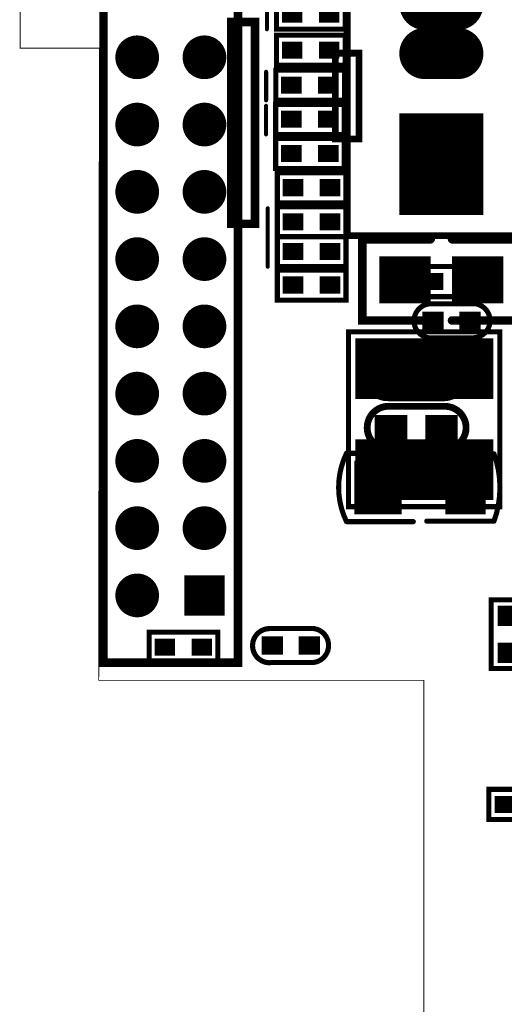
# Model space of a CAD drawing. Extents: x 68 to 180, y 55 to 144.
# Tile 7 of 27: x 68 to 83, y 89 to 118. Entities that reach past the tile are written whole.
import ezdxf

# ---------------------------------------------------------------- set-up
doc = ezdxf.new("R2010")
doc.units = 0
doc.header["$MEASUREMENT"] = 0
doc.layers.get('0').update_dxf_attribs({"linetype": 'CONTINUOUS'})
for name, color, linetype in [('BOARD_OUTLINE_00', 2, 'CONTINUOUS'), ('DRIL_PLTE_THRU_01', 16, 'CONTINUOUS'), ('DRIL_PLTE_THRU_02', 4, 'CONTINUOUS'), ('DRIL_PLTE_THRU_03', 96, 'CONTINUOUS'), ('DRIL_PLTE_THRU_04', 136, 'CONTINUOUS'), ('DRIL_PLTE_THRU_05', 34, 'CONTINUOUS'), ('DRIL_PLTE_THRU_06', 176, 'CONTINUOUS'), ('DRIL_SYMBOL', 2, 'CONTINUOUS'), ('PADS_BOT', 5, 'CONTINUOUS'), ('PADS_INNER', 1, 'CONTINUOUS'), ('PADS_TOP', 1, 'CONTINUOUS'), ('PART_BOT_2DLINE_00', 253, 'CONTINUOUS'), ('PART_TOP_2DLINE_00', 67, 'CONTINUOUS'), ('PART_TOP_2DLINE_01', 67, 'CONTINUOUS')]:
    doc.layers.add(name, color=color, linetype=linetype)

# ---------------------------------------------------------------- blocks, each defined once
blk = doc.blocks.new('SMOOTH_0$0254')
at = {"const_width": 0.0127}
blk.add_lwpolyline([(-0.00635, 0, 1), (0.00635, 0, 1)], format="xyb", close=True, dxfattribs=at)
blk = doc.blocks.new('BOARD_5728')
at = {"layer": 'BOARD_OUTLINE_00', "const_width": 0.0254}
blk.add_lwpolyline([(0, -12.664, -0.306685), (1, -11.664), (110.44, -11.664, -0.233627), (111.44, -12.664), (111.44, -92.464, -0.199366), (110.44, -93.464), (1, -93.464, -0.298113), (0, -92.464), (0, -85.073), (12, -85.073), (12, -50.989), (2.337, -50.989), (2.356, -32.194), (0, -32.194)], format="xyb", close=True, dxfattribs=at)
at = {"layer": 'BOARD_OUTLINE_00'}
for p in [(0, -32.194), (2.356, -32.194), (2.337, -50.989), (12, -50.989)]:
    blk.add_blockref('SMOOTH_0$0254', p, dxfattribs=at)
blk = doc.blocks.new('SMOOTH_0$2032')
at = {"const_width": 0.1016}
blk.add_lwpolyline([(-0.0508, 0, 1), (0.0508, 0, 1)], format="xyb", close=True, dxfattribs=at)
blk = doc.blocks.new('PART_BODY_BOT_5734')
at = {"layer": 'PART_BOT_2DLINE_00', "const_width": 0.2032}
blk.add_lwpolyline([(-0.025146, 0.635), (1.575054, 0.635, -1.036434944), (1.575054, -0.635), (-0.025146, -0.635, -1.07236871)], format="xyb", close=True, dxfattribs=at)
at = {"layer": 'PART_BOT_2DLINE_00'}
for p in [(-0.025146, 0.635), (1.575054, 0.635), (-0.025146, -0.635), (1.575054, -0.635)]:
    blk.add_blockref('SMOOTH_0$2032', p, dxfattribs=at)
blk = doc.blocks.new('DRIL_HOLE_0')
blk.add_lwpolyline([(0, 0, 1), (0, 0, 1)], format="xyb", close=True)
blk = doc.blocks.new('PAD_0')
blk.add_lwpolyline([(0, 0, 1), (0, 0, 1)], format="xyb", close=True)
blk = doc.blocks.new('PAD_7')
at = {"const_width": 0.762}
blk.add_lwpolyline([(-0.4826, 0), (0.4826, 0)], dxfattribs=at)
blk = doc.blocks.new('STK_BOT_19')
at = {"layer": 'DRIL_PLTE_THRU_01'}
blk.add_blockref('DRIL_HOLE_0', (0, 0), dxfattribs=at)
at = {"layer": 'DRIL_PLTE_THRU_02'}
blk.add_blockref('DRIL_HOLE_0', (0, 0), dxfattribs=at)
at = {"layer": 'DRIL_PLTE_THRU_03'}
blk.add_blockref('DRIL_HOLE_0', (0, 0), dxfattribs=at)
at = {"layer": 'DRIL_PLTE_THRU_04'}
blk.add_blockref('DRIL_HOLE_0', (0, 0), dxfattribs=at)
at = {"layer": 'DRIL_PLTE_THRU_05'}
blk.add_blockref('DRIL_HOLE_0', (0, 0), dxfattribs=at)
at = {"layer": 'DRIL_PLTE_THRU_06'}
blk.add_blockref('DRIL_HOLE_0', (0, 0), dxfattribs=at)
at = {"layer": 'PADS_BOT'}
blk.add_blockref('PAD_7', (0, 0), dxfattribs=at)
at = {"layer": 'PADS_INNER'}
blk.add_blockref('PAD_0', (0, 0), dxfattribs=at)
at = {"layer": 'PADS_TOP'}
blk.add_blockref('PAD_0', (0, 0), dxfattribs=at)
blk = doc.blocks.new('SYM_BOT_17')
for name, p in [('PART_BODY_BOT_5734', (0, 0)), ('STK_BOT_19', (0, 0)), ('STK_BOT_19', (1.500124, 0))]:
    blk.add_blockref(name, p)
blk = doc.blocks.new('PART_BOT_27')
blk.add_blockref('SYM_BOT_17', (0, 0))
blk = doc.blocks.new('PART_BOT_35')
blk.add_blockref('SYM_BOT_17', (0, 0))
blk = doc.blocks.new('SMOOTH_0$1524')
at = {"const_width": 0.0762}
blk.add_lwpolyline([(-0.0381, 0, 1), (0.0381, 0, 1)], format="xyb", close=True, dxfattribs=at)
blk = doc.blocks.new('PART_BODY_TOP_5741')
at = {"layer": 'PART_TOP_2DLINE_01', "const_width": 0.152}
blk.add_lwpolyline([(-1.1, 2.25), (4.1, 2.25), (4.1, -2.25), (-1.1, -2.25)], close=True, dxfattribs=at)
at = {"layer": 'PART_TOP_2DLINE_01'}
for p in [(-1.1, 2.25), (4.1, 2.25), (-1.1, -2.25), (4.1, -2.25)]:
    blk.add_blockref('SMOOTH_0$1524', p, dxfattribs=at)
blk = doc.blocks.new('PAD_10')
at = {"const_width": 1.8}
blk.add_lwpolyline([(-2.05, 0), (2.05, 0)], dxfattribs=at)
blk = doc.blocks.new('STK_TOP_26')
at = {"layer": 'DRIL_PLTE_THRU_01'}
blk.add_blockref('DRIL_HOLE_0', (0, 0), dxfattribs=at)
at = {"layer": 'DRIL_PLTE_THRU_02'}
blk.add_blockref('DRIL_HOLE_0', (0, 0), dxfattribs=at)
at = {"layer": 'DRIL_PLTE_THRU_03'}
blk.add_blockref('DRIL_HOLE_0', (0, 0), dxfattribs=at)
at = {"layer": 'DRIL_PLTE_THRU_04'}
blk.add_blockref('DRIL_HOLE_0', (0, 0), dxfattribs=at)
at = {"layer": 'DRIL_PLTE_THRU_05'}
blk.add_blockref('DRIL_HOLE_0', (0, 0), dxfattribs=at)
at = {"layer": 'DRIL_PLTE_THRU_06'}
blk.add_blockref('DRIL_HOLE_0', (0, 0), dxfattribs=at)
at = {"layer": 'PADS_BOT'}
blk.add_blockref('PAD_0', (0, 0), dxfattribs=at)
at = {"layer": 'PADS_INNER'}
blk.add_blockref('PAD_0', (0, 0), dxfattribs=at)
at = {"layer": 'PADS_TOP', "rotation": 90}
blk.add_blockref('PAD_10', (0, 0), dxfattribs=at)
blk = doc.blocks.new('SYM_TOP_24')
for name, p in [('STK_TOP_26', (0, 0)), ('STK_TOP_26', (3, 0)), ('PART_BODY_TOP_5741', (0, 0))]:
    blk.add_blockref(name, p)
blk = doc.blocks.new('PART_TOP_59')
blk.add_blockref('SYM_TOP_24', (0, 0))
blk = doc.blocks.new('SMOOTH_0$254')
at = {"const_width": 0.127}
blk.add_lwpolyline([(-0.0635, 0, 1), (0.0635, 0, 1)], format="xyb", close=True, dxfattribs=at)
blk = doc.blocks.new('PART_BODY_TOP_5743')
at = {"layer": 'PART_TOP_2DLINE_00', "const_width": 0.254}
for points in [[(-1, 2), (3, 2), (3, -30), (-1, -30)], [(-1.5, -11.05), (-0.8, -11.05), (-0.8, -17.05), (-1.5, -17.05)]]:
    blk.add_lwpolyline(points, close=True, dxfattribs=at)
at = {"layer": 'PART_TOP_2DLINE_00'}
for p in [(-1, 2), (3, 2), (-1.5, -11.05), (-0.8, -11.05), (-1.5, -17.05), (-0.8, -17.05)]:
    blk.add_blockref('SMOOTH_0$254', p, dxfattribs=at)
blk = doc.blocks.new('DRIL_SYMBOL_0$8')
at = {"layer": 'DRIL_SYMBOL', "const_width": 0.0508}
for points in [[(-0.254, 0), (0.254, 0)], [(0, -0.254), (0, 0.254)]]:
    blk.add_lwpolyline(points, dxfattribs=at)
blk = doc.blocks.new('DRIL_HOLE_0$8')
at = {"const_width": 0.4}
blk.add_lwpolyline([(-0.2, 0, 1), (0.2, 0, 1)], format="xyb", close=True, dxfattribs=at)
blk.add_blockref('DRIL_SYMBOL_0$8', (0, 0))
blk = doc.blocks.new('PAD_11')
at = {"const_width": 0.6}
blk.add_lwpolyline([(0, -0.3, 1), (0, 0.3, 1)], format="xyb", close=True, dxfattribs=at)
blk = doc.blocks.new('PAD_12')
at = {"const_width": 1.2}
blk.add_lwpolyline([(-0.6, 0), (0.6, 0)], dxfattribs=at)
blk = doc.blocks.new('STK_TOP_28')
at = {"layer": 'DRIL_PLTE_THRU_01'}
blk.add_blockref('DRIL_HOLE_0$8', (0, 0), dxfattribs=at)
at = {"layer": 'DRIL_PLTE_THRU_02'}
blk.add_blockref('DRIL_HOLE_0$8', (0, 0), dxfattribs=at)
at = {"layer": 'DRIL_PLTE_THRU_03'}
blk.add_blockref('DRIL_HOLE_0$8', (0, 0), dxfattribs=at)
at = {"layer": 'DRIL_PLTE_THRU_04'}
blk.add_blockref('DRIL_HOLE_0$8', (0, 0), dxfattribs=at)
at = {"layer": 'DRIL_PLTE_THRU_05'}
blk.add_blockref('DRIL_HOLE_0$8', (0, 0), dxfattribs=at)
at = {"layer": 'DRIL_PLTE_THRU_06'}
blk.add_blockref('DRIL_HOLE_0$8', (0, 0), dxfattribs=at)
at = {"layer": 'PADS_BOT'}
blk.add_blockref('PAD_12', (0, 0), dxfattribs=at)
at = {"layer": 'PADS_INNER'}
blk.add_blockref('PAD_11', (0, 0), dxfattribs=at)
at = {"layer": 'PADS_TOP'}
blk.add_blockref('PAD_12', (0, 0), dxfattribs=at)
blk = doc.blocks.new('PAD_13')
at = {"const_width": 0.65}
blk.add_lwpolyline([(0, -0.325, 1), (0, 0.325, 1)], format="xyb", close=True, dxfattribs=at)
blk = doc.blocks.new('STK_TOP_27')
at = {"layer": 'DRIL_PLTE_THRU_01'}
blk.add_blockref('DRIL_HOLE_0$8', (0, 0), dxfattribs=at)
at = {"layer": 'DRIL_PLTE_THRU_02'}
blk.add_blockref('DRIL_HOLE_0$8', (0, 0), dxfattribs=at)
at = {"layer": 'DRIL_PLTE_THRU_03'}
blk.add_blockref('DRIL_HOLE_0$8', (0, 0), dxfattribs=at)
at = {"layer": 'DRIL_PLTE_THRU_04'}
blk.add_blockref('DRIL_HOLE_0$8', (0, 0), dxfattribs=at)
at = {"layer": 'DRIL_PLTE_THRU_05'}
blk.add_blockref('DRIL_HOLE_0$8', (0, 0), dxfattribs=at)
at = {"layer": 'DRIL_PLTE_THRU_06'}
blk.add_blockref('DRIL_HOLE_0$8', (0, 0), dxfattribs=at)
at = {"layer": 'PADS_BOT'}
blk.add_blockref('PAD_13', (0, 0), dxfattribs=at)
at = {"layer": 'PADS_INNER'}
blk.add_blockref('PAD_11', (0, 0), dxfattribs=at)
at = {"layer": 'PADS_TOP'}
blk.add_blockref('PAD_13', (0, 0), dxfattribs=at)
blk = doc.blocks.new('SYM_TOP_26')
for name, p in [('PART_BODY_TOP_5743', (0, 0)), ('STK_TOP_28', (0, 0)), ('STK_TOP_27', (2, 0)), ('STK_TOP_27', (0, -2)), ('STK_TOP_27', (2, -2)), ('STK_TOP_27', (0, -4)), ('STK_TOP_27', (2, -4)), ('STK_TOP_27', (0, -6)), ('STK_TOP_27', (2, -6)), ('STK_TOP_27', (0, -8)), ('STK_TOP_27', (2, -8)), ('STK_TOP_27', (0, -10)), ('STK_TOP_27', (2, -10)), ('STK_TOP_27', (0, -12)), ('STK_TOP_27', (2, -12)), ('STK_TOP_27', (0, -14)), ('STK_TOP_27', (2, -14)), ('STK_TOP_27', (0, -16)), ('STK_TOP_27', (2, -16))]:
    blk.add_blockref(name, p)
blk = doc.blocks.new('PART_TOP_63')
blk.add_blockref('SYM_TOP_26', (0, 0))
blk = doc.blocks.new('PART_BODY_TOP_5731')
at = {"layer": 'PART_TOP_2DLINE_00', "const_width": 0.152}
blk.add_lwpolyline([(-1.028, -0.449), (-1.028, 0.446), (1.015, 0.446), (1.015, -0.449)], close=True, dxfattribs=at)
at = {"layer": 'PART_TOP_2DLINE_00'}
for p in [(-1.028, 0.446), (1.015, 0.446), (-1.028, -0.449), (1.015, -0.449)]:
    blk.add_blockref('SMOOTH_0$1524', p, dxfattribs=at)
blk = doc.blocks.new('PAD_1')
at = {"const_width": 0.508}
blk.add_lwpolyline([(-0.305, 0), (0.305, 0)], dxfattribs=at)
blk = doc.blocks.new('STK_TOP_14')
at = {"layer": 'DRIL_PLTE_THRU_01'}
blk.add_blockref('DRIL_HOLE_0', (0, 0), dxfattribs=at)
at = {"layer": 'DRIL_PLTE_THRU_02'}
blk.add_blockref('DRIL_HOLE_0', (0, 0), dxfattribs=at)
at = {"layer": 'DRIL_PLTE_THRU_03'}
blk.add_blockref('DRIL_HOLE_0', (0, 0), dxfattribs=at)
at = {"layer": 'DRIL_PLTE_THRU_04'}
blk.add_blockref('DRIL_HOLE_0', (0, 0), dxfattribs=at)
at = {"layer": 'DRIL_PLTE_THRU_05'}
blk.add_blockref('DRIL_HOLE_0', (0, 0), dxfattribs=at)
at = {"layer": 'DRIL_PLTE_THRU_06'}
blk.add_blockref('DRIL_HOLE_0', (0, 0), dxfattribs=at)
at = {"layer": 'PADS_BOT'}
blk.add_blockref('PAD_0', (0, 0), dxfattribs=at)
at = {"layer": 'PADS_INNER'}
blk.add_blockref('PAD_0', (0, 0), dxfattribs=at)
at = {"layer": 'PADS_TOP'}
blk.add_blockref('PAD_1', (0, 0), dxfattribs=at)
blk = doc.blocks.new('SYM_TOP_14')
for name, p in [('PART_BODY_TOP_5731', (0, 0)), ('STK_TOP_14', (-0.55, 0)), ('STK_TOP_14', (0.55, 0))]:
    blk.add_blockref(name, p)
blk = doc.blocks.new('PART_TOP_190')
blk.add_blockref('SYM_TOP_14', (0, 0))
blk = doc.blocks.new('PART_BODY_BOT_5731')
at = {"layer": 'PART_BOT_2DLINE_00', "const_width": 0.152}
blk.add_lwpolyline([(-1.028, -0.449), (-1.028, 0.446), (1.015, 0.446), (1.015, -0.449)], close=True, dxfattribs=at)
at = {"layer": 'PART_BOT_2DLINE_00'}
for p in [(-1.028, 0.446), (1.015, 0.446), (-1.028, -0.449), (1.015, -0.449)]:
    blk.add_blockref('SMOOTH_0$1524', p, dxfattribs=at)
blk = doc.blocks.new('STK_BOT_14')
at = {"layer": 'DRIL_PLTE_THRU_01'}
blk.add_blockref('DRIL_HOLE_0', (0, 0), dxfattribs=at)
at = {"layer": 'DRIL_PLTE_THRU_02'}
blk.add_blockref('DRIL_HOLE_0', (0, 0), dxfattribs=at)
at = {"layer": 'DRIL_PLTE_THRU_03'}
blk.add_blockref('DRIL_HOLE_0', (0, 0), dxfattribs=at)
at = {"layer": 'DRIL_PLTE_THRU_04'}
blk.add_blockref('DRIL_HOLE_0', (0, 0), dxfattribs=at)
at = {"layer": 'DRIL_PLTE_THRU_05'}
blk.add_blockref('DRIL_HOLE_0', (0, 0), dxfattribs=at)
at = {"layer": 'DRIL_PLTE_THRU_06'}
blk.add_blockref('DRIL_HOLE_0', (0, 0), dxfattribs=at)
at = {"layer": 'PADS_BOT'}
blk.add_blockref('PAD_1', (0, 0), dxfattribs=at)
at = {"layer": 'PADS_INNER'}
blk.add_blockref('PAD_0', (0, 0), dxfattribs=at)
at = {"layer": 'PADS_TOP'}
blk.add_blockref('PAD_0', (0, 0), dxfattribs=at)
blk = doc.blocks.new('SYM_BOT_14')
for name, p in [('PART_BODY_BOT_5731', (0, 0)), ('STK_BOT_14', (-0.55, 0)), ('STK_BOT_14', (0.55, 0))]:
    blk.add_blockref(name, p)
blk = doc.blocks.new('PART_BOT_196')
blk.add_blockref('SYM_BOT_14', (0, 0))
blk = doc.blocks.new('PART_BOT_199')
blk.add_blockref('SYM_BOT_14', (0, 0))
blk = doc.blocks.new('PART_BOT_206')
blk.add_blockref('SYM_BOT_14', (0, 0))
blk = doc.blocks.new('PART_BODY_TOP_5771')
at = {"layer": 'PART_TOP_2DLINE_00', "const_width": 0.254}
for points in [[(-0.3175, 1.2065), (-2.3495, 1.2065), (-2.3495, -1.2065), (-0.3175, -1.2065)], [(0.3175, 1.2065), (2.3495, 1.2065), (2.3495, -1.2065), (0.3175, -1.2065)]]:
    blk.add_lwpolyline(points, dxfattribs=at)
at = {"layer": 'PART_TOP_2DLINE_00'}
for p in [(-2.3495, 1.2065), (-0.3175, 1.2065), (0.3175, 1.2065), (2.3495, 1.2065), (-2.3495, -1.2065), (-0.3175, -1.2065), (0.3175, -1.2065), (2.3495, -1.2065)]:
    blk.add_blockref('SMOOTH_0$254', p, dxfattribs=at)
blk = doc.blocks.new('PAD_54')
at = {"const_width": 1.397}
blk.add_lwpolyline([(-0.762, 0), (0.762, 0)], dxfattribs=at)
blk = doc.blocks.new('STK_TOP_74')
at = {"layer": 'DRIL_PLTE_THRU_01'}
blk.add_blockref('DRIL_HOLE_0', (0, 0), dxfattribs=at)
at = {"layer": 'DRIL_PLTE_THRU_02'}
blk.add_blockref('DRIL_HOLE_0', (0, 0), dxfattribs=at)
at = {"layer": 'DRIL_PLTE_THRU_03'}
blk.add_blockref('DRIL_HOLE_0', (0, 0), dxfattribs=at)
at = {"layer": 'DRIL_PLTE_THRU_04'}
blk.add_blockref('DRIL_HOLE_0', (0, 0), dxfattribs=at)
at = {"layer": 'DRIL_PLTE_THRU_05'}
blk.add_blockref('DRIL_HOLE_0', (0, 0), dxfattribs=at)
at = {"layer": 'DRIL_PLTE_THRU_06'}
blk.add_blockref('DRIL_HOLE_0', (0, 0), dxfattribs=at)
at = {"layer": 'PADS_BOT'}
blk.add_blockref('PAD_0', (0, 0), dxfattribs=at)
at = {"layer": 'PADS_INNER'}
blk.add_blockref('PAD_0', (0, 0), dxfattribs=at)
at = {"layer": 'PADS_TOP'}
blk.add_blockref('PAD_54', (0, 0), dxfattribs=at)
blk = doc.blocks.new('SYM_TOP_54')
for name, p in [('PART_BODY_TOP_5771', (0, 0)), ('STK_TOP_74', (-1.0795, 0)), ('STK_TOP_74', (1.0795, 0))]:
    blk.add_blockref(name, p)
blk = doc.blocks.new('PART_TOP_223')
blk.add_blockref('SYM_TOP_54', (0, 0))
blk = doc.blocks.new('PART_BODY_TOP_5773')
at = {"layer": 'PART_TOP_2DLINE_00', "const_width": 0.203}
for points in [[(0, 3.15), (2.55, 3.15), (2.55, 2.45), (0, 2.45)], [(-2.874, 2.8), (5.172, 2.8), (5.172, -3.184), (-2.874, -3.184)]]:
    blk.add_lwpolyline(points, close=True, dxfattribs=at)
at = {"layer": 'PART_TOP_2DLINE_00'}
for p in [(0, 3.15), (2.55, 3.15), (-2.874, 2.8), (5.172, 2.8), (0, 2.45), (2.55, 2.45), (-2.874, -3.184), (5.172, -3.184)]:
    blk.add_blockref('SMOOTH_0$2032', p, dxfattribs=at)
blk = doc.blocks.new('DRIL_SYMBOL_0$889')
at = {"layer": 'DRIL_SYMBOL', "const_width": 0.0508}
for points in [[(-0.254, 0), (0.254, 0)], [(0, -0.254), (0, 0.254)]]:
    blk.add_lwpolyline(points, dxfattribs=at)
blk = doc.blocks.new('DRIL_HOLE_0$889')
at = {"const_width": 0.4445}
blk.add_lwpolyline([(-0.22225, 0, 1), (0.22225, 0, 1)], format="xyb", close=True, dxfattribs=at)
blk.add_blockref('DRIL_SYMBOL_0$889', (0, 0))
blk = doc.blocks.new('PAD_57')
at = {"const_width": 1.524}
blk.add_lwpolyline([(-1.25, 0), (1.25, 0)], dxfattribs=at)
blk = doc.blocks.new('STK_TOP_78')
at = {"layer": 'DRIL_PLTE_THRU_01'}
blk.add_blockref('DRIL_HOLE_0$889', (0, 0), dxfattribs=at)
at = {"layer": 'DRIL_PLTE_THRU_02'}
blk.add_blockref('DRIL_HOLE_0$889', (0, 0), dxfattribs=at)
at = {"layer": 'DRIL_PLTE_THRU_03'}
blk.add_blockref('DRIL_HOLE_0$889', (0, 0), dxfattribs=at)
at = {"layer": 'DRIL_PLTE_THRU_04'}
blk.add_blockref('DRIL_HOLE_0$889', (0, 0), dxfattribs=at)
at = {"layer": 'DRIL_PLTE_THRU_05'}
blk.add_blockref('DRIL_HOLE_0$889', (0, 0), dxfattribs=at)
at = {"layer": 'DRIL_PLTE_THRU_06'}
blk.add_blockref('DRIL_HOLE_0$889', (0, 0), dxfattribs=at)
at = {"layer": 'PADS_BOT', "rotation": 90}
blk.add_blockref('PAD_57', (0, 0), dxfattribs=at)
at = {"layer": 'PADS_INNER', "rotation": 90}
blk.add_blockref('PAD_57', (0, 0), dxfattribs=at)
at = {"layer": 'PADS_TOP', "rotation": 90}
blk.add_blockref('PAD_57', (0, 0), dxfattribs=at)
blk = doc.blocks.new('PAD_58')
at = {"const_width": 0.762}
blk.add_lwpolyline([(-0.488, -0.381), (0.488, -0.381, 1), (0.488, 0.381), (-0.488, 0.381, 1)], format="xyb", close=True, dxfattribs=at)
blk = doc.blocks.new('STK_TOP_77')
at = {"layer": 'DRIL_PLTE_THRU_01'}
blk.add_blockref('DRIL_HOLE_0$889', (0, 0), dxfattribs=at)
at = {"layer": 'DRIL_PLTE_THRU_02'}
blk.add_blockref('DRIL_HOLE_0$889', (0, 0), dxfattribs=at)
at = {"layer": 'DRIL_PLTE_THRU_03'}
blk.add_blockref('DRIL_HOLE_0$889', (0, 0), dxfattribs=at)
at = {"layer": 'DRIL_PLTE_THRU_04'}
blk.add_blockref('DRIL_HOLE_0$889', (0, 0), dxfattribs=at)
at = {"layer": 'DRIL_PLTE_THRU_05'}
blk.add_blockref('DRIL_HOLE_0$889', (0, 0), dxfattribs=at)
at = {"layer": 'DRIL_PLTE_THRU_06'}
blk.add_blockref('DRIL_HOLE_0$889', (0, 0), dxfattribs=at)
at = {"layer": 'PADS_BOT', "rotation": 90}
blk.add_blockref('PAD_58', (0, 0), dxfattribs=at)
at = {"layer": 'PADS_INNER', "rotation": 90}
blk.add_blockref('PAD_58', (0, 0), dxfattribs=at)
at = {"layer": 'PADS_TOP', "rotation": 90}
blk.add_blockref('PAD_58', (0, 0), dxfattribs=at)
blk = doc.blocks.new('SYM_TOP_56')
for name, p in [('PART_BODY_TOP_5773', (0, 0)), ('STK_TOP_78', (-1.5, 0)), ('STK_TOP_78', (0, 0)), ('STK_TOP_77', (2.54, 0)), ('STK_TOP_77', (4, 0))]:
    blk.add_blockref(name, p)
blk = doc.blocks.new('PART_TOP_226')
blk.add_blockref('SYM_TOP_56', (0, 0))
blk = doc.blocks.new('PART_BODY_BOT_5792')
at = {"layer": 'PART_BOT_2DLINE_00', "const_width": 0.1524}
for points in [[(-0.6096, -0.508, -1), (-0.6096, 0.508)], [(0.633804, 0.502572, -1), (0.633804, -0.513428)]]:
    blk.add_lwpolyline(points, format="xyb", dxfattribs=at)
for points in [[(-0.6096, 0.508), (0.5842, 0.508)], [(-0.5842, -0.508), (0.6096, -0.508)]]:
    blk.add_lwpolyline(points, dxfattribs=at)
at = {"layer": 'PART_BOT_2DLINE_00'}
for p in [(-0.6096, 0.508), (-0.6096, 0.508), (0.5842, 0.508), (0.633804, 0.502572), (-0.6096, -0.508), (-0.5842, -0.508), (0.6096, -0.508), (0.633804, -0.513428)]:
    blk.add_blockref('SMOOTH_0$1524', p, dxfattribs=at)
blk = doc.blocks.new('PAD_79')
at = {"const_width": 0.55}
blk.add_lwpolyline([(-0.3175, 0), (0.3175, 0)], dxfattribs=at)
blk = doc.blocks.new('STK_BOT_110')
at = {"layer": 'DRIL_PLTE_THRU_01'}
blk.add_blockref('DRIL_HOLE_0', (0, 0), dxfattribs=at)
at = {"layer": 'DRIL_PLTE_THRU_02'}
blk.add_blockref('DRIL_HOLE_0', (0, 0), dxfattribs=at)
at = {"layer": 'DRIL_PLTE_THRU_03'}
blk.add_blockref('DRIL_HOLE_0', (0, 0), dxfattribs=at)
at = {"layer": 'DRIL_PLTE_THRU_04'}
blk.add_blockref('DRIL_HOLE_0', (0, 0), dxfattribs=at)
at = {"layer": 'DRIL_PLTE_THRU_05'}
blk.add_blockref('DRIL_HOLE_0', (0, 0), dxfattribs=at)
at = {"layer": 'DRIL_PLTE_THRU_06'}
blk.add_blockref('DRIL_HOLE_0', (0, 0), dxfattribs=at)
at = {"layer": 'PADS_BOT'}
blk.add_blockref('PAD_79', (0, 0), dxfattribs=at)
at = {"layer": 'PADS_INNER'}
blk.add_blockref('PAD_0', (0, 0), dxfattribs=at)
at = {"layer": 'PADS_TOP'}
blk.add_blockref('PAD_0', (0, 0), dxfattribs=at)
blk = doc.blocks.new('SYM_BOT_75')
for name, p in [('PART_BODY_BOT_5792', (0, 0)), ('STK_BOT_110', (-0.55, 0)), ('STK_BOT_110', (0.55, 0))]:
    blk.add_blockref(name, p)
blk = doc.blocks.new('PART_BOT_353')
blk.add_blockref('SYM_BOT_75', (0, 0))
blk = doc.blocks.new('PART_BOT_417')
blk.add_blockref('SYM_BOT_75', (0, 0))
blk = doc.blocks.new('PART_BOT_499')
blk.add_blockref('SYM_BOT_14', (0, 0))
blk = doc.blocks.new('PART_BOT_511')
blk.add_blockref('SYM_BOT_14', (0, 0))
blk = doc.blocks.new('PART_BOT_512')
blk.add_blockref('SYM_BOT_14', (0, 0))
blk = doc.blocks.new('PART_BOT_513')
blk.add_blockref('SYM_BOT_14', (0, 0))
blk = doc.blocks.new('PART_BODY_BOT_5801')
at = {"layer": 'PART_BOT_2DLINE_00', "const_width": 0.152}
for points in [[(-0.25, 1.016), (-2.235, 1.016, 0.230409), (-2.235, -1.016), (-0.25, -1.016)], [(0.2, -1), (2.15, -1, 0.176327), (2.15, 1), (0.15, 1)]]:
    blk.add_lwpolyline(points, format="xyb", dxfattribs=at)
at = {"layer": 'PART_BOT_2DLINE_00'}
for p in [(-2.235, 1.016), (-0.25, 1.016), (0.15, 1), (2.15, 1), (-2.235, -1.016), (-0.25, -1.016), (0.2, -1), (2.15, -1)]:
    blk.add_blockref('SMOOTH_0$1524', p, dxfattribs=at)
blk = doc.blocks.new('PAD_86')
at = {"const_width": 1.399997}
blk.add_lwpolyline([(-0.799998, 0), (0.799998, 0)], dxfattribs=at)
blk = doc.blocks.new('STK_BOT_23')
at = {"layer": 'DRIL_PLTE_THRU_01'}
blk.add_blockref('DRIL_HOLE_0', (0, 0), dxfattribs=at)
at = {"layer": 'DRIL_PLTE_THRU_02'}
blk.add_blockref('DRIL_HOLE_0', (0, 0), dxfattribs=at)
at = {"layer": 'DRIL_PLTE_THRU_03'}
blk.add_blockref('DRIL_HOLE_0', (0, 0), dxfattribs=at)
at = {"layer": 'DRIL_PLTE_THRU_04'}
blk.add_blockref('DRIL_HOLE_0', (0, 0), dxfattribs=at)
at = {"layer": 'DRIL_PLTE_THRU_05'}
blk.add_blockref('DRIL_HOLE_0', (0, 0), dxfattribs=at)
at = {"layer": 'DRIL_PLTE_THRU_06'}
blk.add_blockref('DRIL_HOLE_0', (0, 0), dxfattribs=at)
at = {"layer": 'PADS_BOT', "rotation": 90}
blk.add_blockref('PAD_86', (0, 0), dxfattribs=at)
at = {"layer": 'PADS_INNER'}
blk.add_blockref('PAD_0', (0, 0), dxfattribs=at)
at = {"layer": 'PADS_TOP'}
blk.add_blockref('PAD_0', (0, 0), dxfattribs=at)
blk = doc.blocks.new('PAD_87')
at = {"const_width": 1.199997}
blk.add_lwpolyline([(-0.799998, 0), (0.799998, 0)], dxfattribs=at)
blk = doc.blocks.new('STK_BOT_22')
at = {"layer": 'DRIL_PLTE_THRU_01'}
blk.add_blockref('DRIL_HOLE_0', (0, 0), dxfattribs=at)
at = {"layer": 'DRIL_PLTE_THRU_02'}
blk.add_blockref('DRIL_HOLE_0', (0, 0), dxfattribs=at)
at = {"layer": 'DRIL_PLTE_THRU_03'}
blk.add_blockref('DRIL_HOLE_0', (0, 0), dxfattribs=at)
at = {"layer": 'DRIL_PLTE_THRU_04'}
blk.add_blockref('DRIL_HOLE_0', (0, 0), dxfattribs=at)
at = {"layer": 'DRIL_PLTE_THRU_05'}
blk.add_blockref('DRIL_HOLE_0', (0, 0), dxfattribs=at)
at = {"layer": 'DRIL_PLTE_THRU_06'}
blk.add_blockref('DRIL_HOLE_0', (0, 0), dxfattribs=at)
at = {"layer": 'PADS_BOT', "rotation": 90}
blk.add_blockref('PAD_87', (0, 0), dxfattribs=at)
at = {"layer": 'PADS_INNER'}
blk.add_blockref('PAD_0', (0, 0), dxfattribs=at)
at = {"layer": 'PADS_TOP'}
blk.add_blockref('PAD_0', (0, 0), dxfattribs=at)
blk = doc.blocks.new('SYM_BOT_84')
for name, p in [('STK_BOT_23', (-1.3, 0)), ('STK_BOT_22', (1.3, 0)), ('PART_BODY_BOT_5801', (0, 0))]:
    blk.add_blockref(name, p)
blk = doc.blocks.new('PART_BOT_529')
blk.add_blockref('SYM_BOT_84', (0, 0))
blk = doc.blocks.new('SMOOTH_0$12')
at = {"const_width": 0.06}
blk.add_lwpolyline([(-0.03, 0, 1), (0.03, 0, 1)], format="xyb", close=True, dxfattribs=at)
blk = doc.blocks.new('PART_BODY_BOT_5803')
at = {"layer": 'PART_BOT_2DLINE_00', "const_width": 0.152}
blk.add_lwpolyline([(-1.028, -0.449), (-1.028, 0.446), (1.015, 0.446), (1.015, -0.449)], close=True, dxfattribs=at)
at = {"layer": 'PART_BOT_2DLINE_00', "const_width": 0.12}
blk.add_lwpolyline([(1.3, -0.45), (1.3, 0.4)], dxfattribs=at)
at = {"layer": 'PART_BOT_2DLINE_00'}
for name, p in [('SMOOTH_0$1524', (-1.028, 0.446)), ('SMOOTH_0$1524', (1.015, 0.446)), ('SMOOTH_0$12', (1.3, 0.4)), ('SMOOTH_0$1524', (-1.028, -0.449)), ('SMOOTH_0$1524', (1.015, -0.449)), ('SMOOTH_0$12', (1.3, -0.45))]:
    blk.add_blockref(name, p, dxfattribs=at)
blk = doc.blocks.new('SYM_BOT_86')
for name, p in [('PART_BODY_BOT_5803', (0, 0)), ('STK_BOT_14', (-0.55, 0)), ('STK_BOT_14', (0.55, 0))]:
    blk.add_blockref(name, p)
blk = doc.blocks.new('PART_BOT_555')
blk.add_blockref('SYM_BOT_86', (0, 0))
blk = doc.blocks.new('PART_BOT_556')
blk.add_blockref('SYM_BOT_86', (0, 0))
blk = doc.blocks.new('PART_BOT_567')
blk.add_blockref('SYM_BOT_86', (0, 0))
blk = doc.blocks.new('PART_BOT_568')
blk.add_blockref('SYM_BOT_86', (0, 0))
blk = doc.blocks.new('PART_BOT_569')
blk.add_blockref('SYM_BOT_86', (0, 0))

msp = doc.modelspace()

# ---------------------------------------------------------------- block references
msp.add_blockref('BOARD_5728', (68.472, 149.435))
for name, p, rotation in [('PART_TOP_63', (73.952, 100.97), 180), ('PART_TOP_226', (80.994, 114.543), 90), ('PART_TOP_223', (80.994, 110.352), 180), ('PART_TOP_59', (80.486, 107.71), 270), ('PART_TOP_190', (82.925, 99.811), 270)]:
    msp.add_blockref(name, p, dxfattribs=dict(rotation=rotation))
at = {"xscale": -1}
for name, p in [('PART_BOT_556', (77.108, 118.254)), ('PART_BOT_511', (77.108, 117.184)), ('PART_BOT_567', (77.086, 116.14)), ('PART_BOT_555', (77.083, 115.127)), ('PART_BOT_499', (77.083, 114.111)), ('PART_BOT_512', (77.133, 113.095)), ('PART_BOT_568', (77.133, 112.081)), ('PART_BOT_569', (77.133, 111.194)), ('PART_BOT_513', (77.133, 110.199)), ('PART_BOT_199', (81.299, 110.301)), ('PART_BOT_35', (80.994, 107.482)), ('PART_BOT_196', (73.323, 99.43)), ('PART_BOT_417', (76.524, 99.481))]:
    msp.add_blockref(name, p, dxfattribs=at)
at = {"xscale": -1, "rotation": 180}
for name, p in [('PART_BOT_353', (81.299, 109.133)), ('PART_BOT_27', (79.496, 105.958)), ('PART_BOT_529', (80.41, 104.18)), ('PART_BOT_206', (83.433, 94.756))]:
    msp.add_blockref(name, p, dxfattribs=at)

doc.saveas('drawing.dxf')
